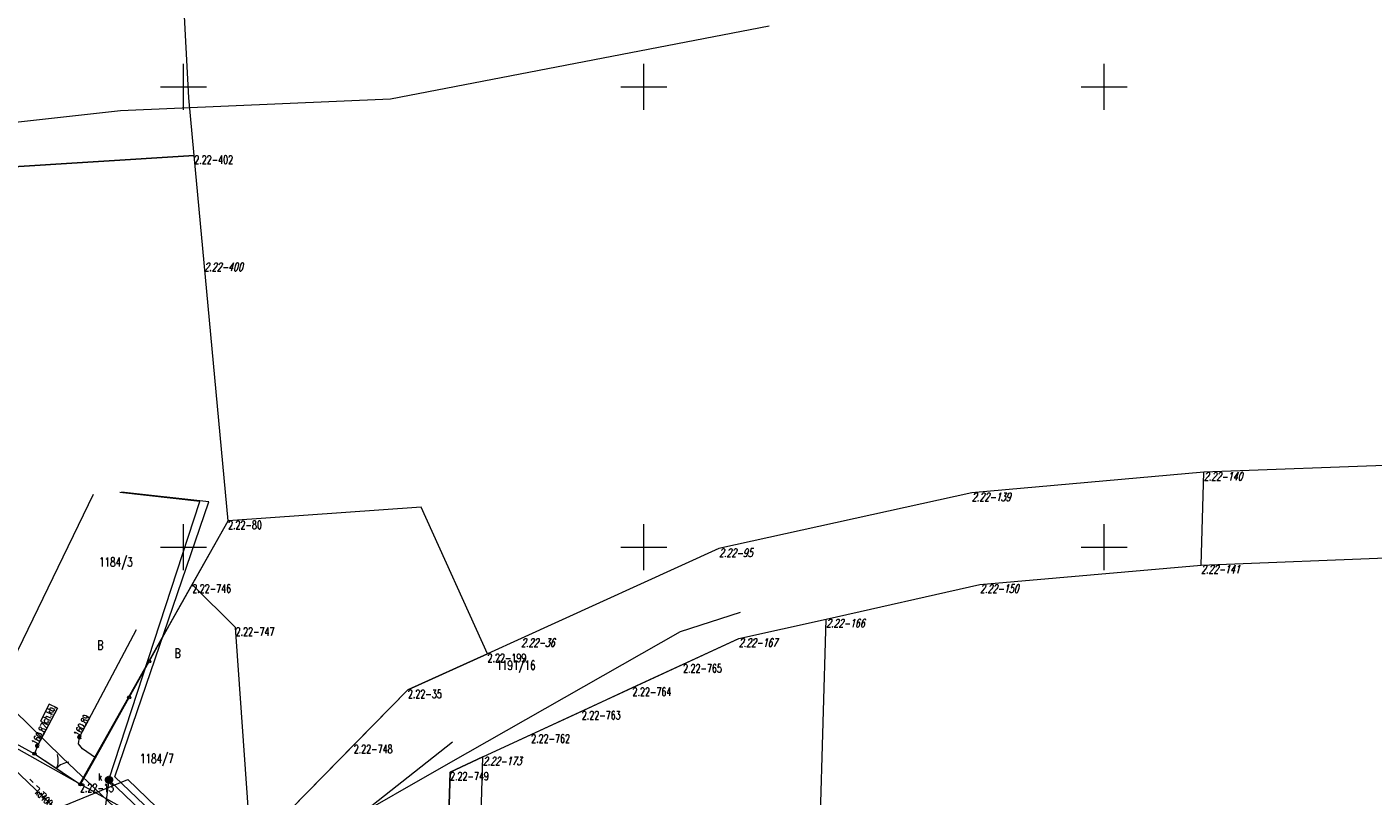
# Model space of a CAD drawing. Header units: metres. Extents: x 7582703 to 7587334, y 6019078 to 6022350.
# Tile 18 of 88: x 7585133 to 7585279, y 6019923 to 6020007. Entities that reach past the tile are written whole.
import ezdxf
from ezdxf.enums import TextEntityAlignment as Align

# ---------------------------------------------------------------- set-up
doc = ezdxf.new("R2010")
doc.units = ezdxf.units.M
doc.header["$MEASUREMENT"] = 0
doc.linetypes.add('EGDE', pattern=[0])
doc.layers.get('0').update_dxf_attribs({"color": 250, "linetype": 'CONTINUOUS', "lineweight": 100})
doc.layers.add('Dzialki', color=7, linetype='EGDE', lineweight=60)
doc.styles.get("Standard").update_dxf_attribs({"font": 'Simplex.SHX', "width": 0.75})

# ---------------------------------------------------------------- blocks, each defined once
blk = doc.blocks.new('1_OTRS')
at = {"linetype": 'Continuous'}
blk.add_circle((0, 0), 0.045, dxfattribs=at)
blk = doc.blocks.new('4_SUKS')
at = {"linetype": 'Continuous'}
blk.add_circle((0, 0), 0.25, dxfattribs=at)
blk = doc.blocks.new('4_SUPS')
at = {"linetype": 'Continuous'}
blk.add_circle((0, 0), 0.0625, dxfattribs=at)

msp = doc.modelspace()

# ---------------------------------------------------------------- linework, layer by layer
at = {"layer": 'Dzialki', "lineweight": 9}
for p, q in [((7585150.6, 6019998.81), (7585149.62, 6020017.55)), ((7585213.64, 6020006.58), (7585172.5, 6019998.65)), ((7585150, 6019997.5), (7585150, 6020002.5)), ((7585200, 6019997.5), (7585200, 6020002.5)), ((7585250, 6019997.5), (7585250, 6020002.5)), ((7585147.5, 6020000), (7585152.5, 6020000)), ((7585197.5, 6020000), (7585202.5, 6020000)), ((7585247.5, 6020000), (7585252.5, 6020000)), ((7585172.5, 6019998.65), (7585143.18, 6019997.4)), ((7585151.19, 6019992.54), (7585150.6, 6019998.81)), ((7585143.18, 6019997.4), (7585111.19, 6019993.84)), ((7585151.19, 6019992.54), (7585121.65, 6019990.7)), ((7585121.65, 6019990.7), (7585151.19, 6019992.54)), ((7585152.26, 6019980.9), (7585151.19, 6019992.54)), ((7585152.26, 6019980.9), (7585151.19, 6019992.54)), ((7585154.86, 6019952.88), (7585152.26, 6019980.9)), ((7585154.86, 6019952.88), (7585152.26, 6019980.9)), ((7585289.97, 6019959.22), (7585260.83, 6019958.14)), ((7585260.83, 6019958.14), (7585235.64, 6019955.91)), ((7585260.83, 6019958.14), (7585235.64, 6019955.91)), ((7585260.53, 6019948.07), (7585260.83, 6019958.14)), ((7585140.21, 6019955.73), (7585127.84, 6019930.22)), ((7585141.92, 6019924.74), (7585151.78, 6019954.98)), ((7585142.55, 6019925.06), (7585152.78, 6019954.95)), ((7585151.78, 6019954.98), (7585143.11, 6019955.96)), ((7585152.78, 6019954.95), (7585143.28, 6019955.97)), ((7585235.64, 6019955.91), (7585208.17, 6019949.85)), ((7585235.64, 6019955.91), (7585208.17, 6019949.85)), ((7585175.83, 6019954.36), (7585154.86, 6019952.88)), ((7585183.04, 6019938.43), (7585175.83, 6019954.36)), ((7585138.77, 6019924.32), (7585154.86, 6019952.88)), ((7585150, 6019947.5), (7585150, 6019952.5)), ((7585150.97, 6019945.97), (7585154.86, 6019952.88)), ((7585200, 6019947.5), (7585200, 6019952.5)), ((7585250, 6019947.5), (7585250, 6019952.5)), ((7585147.5, 6019950), (7585152.5, 6019950)), ((7585208.17, 6019949.85), (7585186.68, 6019940.09)), ((7585208.17, 6019949.85), (7585186.68, 6019940.09)), ((7585197.5, 6019950), (7585202.5, 6019950)), ((7585247.5, 6019950), (7585252.5, 6019950)), ((7585260.53, 6019948.07), (7585286.22, 6019949.07)), ((7585236.52, 6019945.95), (7585260.53, 6019948.07)), ((7585236.52, 6019945.95), (7585260.53, 6019948.07)), ((7585138.77, 6019924.32), (7585150.97, 6019945.97)), ((7585155.68, 6019941.29), (7585150.97, 6019945.97)), ((7585219.81, 6019942.21), (7585236.52, 6019945.95)), ((7585219.81, 6019942.21), (7585236.52, 6019945.95)), ((7585146.28, 6019937.61), (7585148.45, 6019941.52)), ((7585210.47, 6019942.93), (7585203.96, 6019940.83)), ((7585210.32, 6019940.09), (7585219.81, 6019942.21)), ((7585210.32, 6019940.09), (7585219.81, 6019942.21)), ((7585219.04, 6019915.84), (7585219.81, 6019942.21)), ((7585138.73, 6019929.39), (7585144.91, 6019941.06)), ((7585157.38, 6019917.21), (7585155.68, 6019941.29)), ((7585203.96, 6019940.83), (7585178.76, 6019926.48)), ((7585182.52, 6019927.23), (7585210.32, 6019940.09)), ((7585186.68, 6019940.09), (7585183.04, 6019938.43)), ((7585186.68, 6019940.09), (7585183.04, 6019938.43)), ((7585204.28, 6019937.3), (7585210.32, 6019940.09)), ((7585125.49, 6019938.22), (7585136.84, 6019927.18)), ((7585144.11, 6019933.7), (7585146.28, 6019937.61)), ((7585183.04, 6019938.43), (7585174.39, 6019934.52)), ((7585174.39, 6019934.52), (7585183.04, 6019938.43)), ((7585198.79, 6019934.76), (7585204.28, 6019937.3)), ((7585157.38, 6019917.21), (7585174.39, 6019934.52)), ((7585174.39, 6019934.52), (7585168.51, 6019928.54)), ((7585193.28, 6019932.21), (7585198.79, 6019934.76)), ((7585135.42, 6019932.95), (7585134.48, 6019931.13)), ((7585136.34, 6019932.54), (7585135.42, 6019932.95)), ((7585140.47, 6019927.14), (7585144.11, 6019933.7)), ((7585126.37, 6019931.28), (7585138.77, 6019924.32)), ((7585126.37, 6019931.28), (7585138.77, 6019924.32)), ((7585135.34, 6019930.68), (7585136.34, 6019932.54)), ((7585136.34, 6019932.54), (7585135.34, 6019930.68)), ((7585187.78, 6019929.67), (7585193.28, 6019932.21)), ((7585144.52, 6019913.61), (7585126.76, 6019930.52)), ((7585135.34, 6019930.68), (7585134.14, 6019928.45)), ((7585134.48, 6019931.13), (7585135.34, 6019930.68)), ((7585130.11, 6019929.62), (7585133.83, 6019927.58)), ((7585134.14, 6019928.45), (7585133.83, 6019927.58)), ((7585138.6, 6019928.64), (7585138.73, 6019929.39)), ((7585139.03, 6019928.1), (7585138.6, 6019928.64)), ((7585179.24, 6019928.84), (7585156.39, 6019910.87)), ((7585168.51, 6019928.54), (7585157.38, 6019917.21)), ((7585182.52, 6019927.23), (7585187.78, 6019929.67)), ((7585133.83, 6019927.58), (7585138.83, 6019924.25)), ((7585133.83, 6019927.58), (7585135.81, 6019926.26)), ((7585136.84, 6019927.18), (7585156.82, 6019908.26)), ((7585138.83, 6019924.25), (7585140.47, 6019927.14)), ((7585138.83, 6019924.25), (7585140.47, 6019927.14)), ((7585140.47, 6019927.14), (7585139.03, 6019928.1)), ((7585182.52, 6019927.23), (7585178.97, 6019925.59)), ((7585178.97, 6019925.59), (7585182.52, 6019927.23)), ((7585181.8, 6019902.47), (7585182.52, 6019927.23)), ((7585135.6, 6019926.4), (7585136.85, 6019925.57)), ((7585136.85, 6019925.57), (7585138.83, 6019924.25)), ((7585178.76, 6019926.48), (7585155.17, 6019913.03)), ((7585178.97, 6019925.59), (7585178.33, 6019903.46)), ((7585178.33, 6019903.46), (7585178.97, 6019925.59)), ((7585133.33, 6019924.8), (7585133.69, 6019924.47)), ((7585134.05, 6019924.14), (7585134.4, 6019923.81)), ((7585134.87, 6019921.04), (7585143.97, 6019924.79)), ((7585138.77, 6019924.32), (7585144, 6019921.39)), ((7585138.77, 6019924.32), (7585144, 6019921.39)), ((7585141.92, 6019924.74), (7585141.43, 6019921.16)), ((7585156.39, 6019910.87), (7585141.92, 6019924.74)), ((7585155.07, 6019913.21), (7585142.55, 6019925.06)), ((7585143.97, 6019924.79), (7585158.51, 6019910.74)), ((7585134.76, 6019923.48), (7585135.12, 6019923.15))]:
    msp.add_line(p, q, dxfattribs=at)
for centre in [(7585146.28, 6019937.61), (7585144.11, 6019933.7), (7585133.83, 6019927.58), (7585138.83, 6019924.25)]:
    msp.add_circle(centre, 0.17, dxfattribs=at)
for centre, start, end in [((7585134.42, 6019926.85), 334.2808, 18.3552), ((7585137.72, 6019924.66), 94.3176, 138.3919)]:
    msp.add_arc(centre, 2, start, end, dxfattribs=at)

# ---------------------------------------------------------------- block references
for name, p in [('1_OTRS', (7585134.14, 6019928.45)), ('1_OTRS', (7585138.73, 6019929.39)), ('4_SUKS', (7585141.92, 6019924.74)), ('4_SUPS', (7585141.92, 6019924.74))]:
    msp.add_blockref(name, p, dxfattribs=at)

# ---------------------------------------------------------------- texts
at = {"layer": 'Dzialki', "lineweight": 9, "width": 0.7}
for s, height, p in [('2.22-402', 0.9, (7585151.19, 6019992.54)), ('2.22-80', 0.9, (7585154.86, 6019952.88)), ('1184/3', 1, (7585140.84, 6019948.9)), ('2.22-746', 0.9, (7585150.97, 6019945.97)), ('2.22-747', 0.9, (7585155.68, 6019941.29)), ('B', 1, (7585140.67, 6019939.87)), ('B', 1, (7585149.06, 6019939)), ('2.22-199', 0.9, (7585183.04, 6019938.43)), ('1191/16', 1, (7585184, 6019937.69)), ('2.22-765', 0.9, (7585204.28, 6019937.3)), ('2.22-35', 0.9, (7585174.39, 6019934.52)), ('2.22-764', 0.9, (7585198.79, 6019934.76)), ('2.22-763', 0.9, (7585193.28, 6019932.21)), ('2.22-748', 0.9, (7585168.51, 6019928.54)), ('2.22-762', 0.9, (7585187.78, 6019929.67)), ('1184/7', 1, (7585145.29, 6019927.55)), ('k', 0.75, (7585140.77, 6019925.43)), ('2.22-749', 0.9, (7585178.97, 6019925.59)), ('2.22-13', 0.9, (7585138.77, 6019924.32))]:
    msp.add_text(s, height=height, dxfattribs=at).set_placement(p, align=Align.TOP_LEFT)
at = {"layer": 'Dzialki', "lineweight": 9, "oblique": 15, "width": 0.7}
for s, p in [('2.22-400', (7585152.26, 6019980.9)), ('2.22-140', (7585260.83, 6019958.14)), ('2.22-139', (7585235.64, 6019955.91)), ('2.22-95', (7585208.17, 6019949.85)), ('2.22-141', (7585260.53, 6019948.07)), ('2.22-150', (7585236.52, 6019945.95)), ('2.22-166', (7585219.81, 6019942.21)), ('2.22-36', (7585186.68, 6019940.09)), ('2.22-167', (7585210.32, 6019940.09)), ('2.22-173', (7585182.52, 6019927.23))]:
    msp.add_text(s, height=0.9, dxfattribs=at).set_placement(p, align=Align.TOP_LEFT)
at = {"layer": 'Dzialki', "lineweight": 9, "width": 0.7}
for s, rotation, p in [('ch.kb.', 63.7498, (7585135.36, 6019931.9)), ('kd400', 315.86, (7585134.86, 6019922.8))]:
    msp.add_text(s, height=0.75, rotation=rotation, dxfattribs=at).set_placement(p, align=Align.MIDDLE)
for s, rotation, p in [('160.89', 62.096, (7585138.73, 6019929.39)), ('160.87', 61.7146, (7585134.14, 6019928.45))]:
    msp.add_text(s, height=0.75, rotation=rotation, dxfattribs=at).set_placement(p)

doc.saveas('drawing.dxf')
